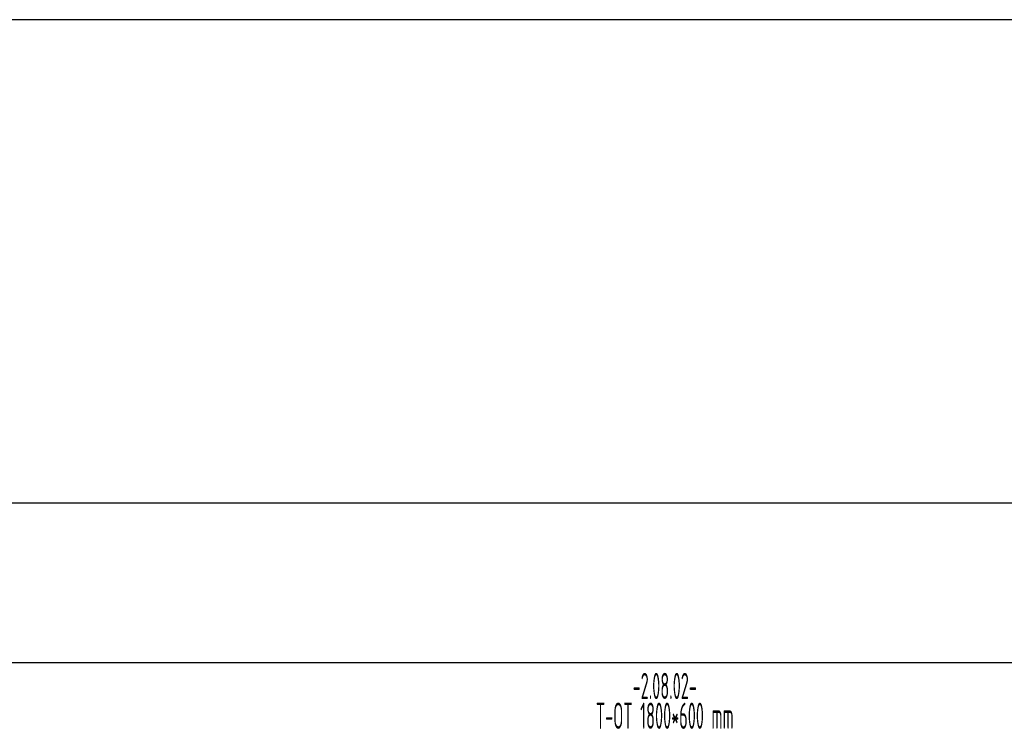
# Model space of a CAD drawing. Header units: millimetres. Extents: x 60394 to 199354, y 20895 to 166073.
# Tile 178 of 256: x 117879 to 122561, y 25877 to 29255. Entities that reach past the tile are written whole.
import ezdxf
from ezdxf.enums import TextEntityAlignment as Align

# ---------------------------------------------------------------- set-up
doc = ezdxf.new("R2010")
doc.units = ezdxf.units.MM
doc.layers.add('JS_VYT_POPIS - OBECNĚ', color=7, linetype='Continuous', lineweight=5)
doc.styles.add('VZT_POPIS', font='isocp.shx', dxfattribs={"width": 0.6, "height": 125})

msp = doc.modelspace()

# ---------------------------------------------------------------- linework, layer by layer
for p, q in [((64740.6, 29255.4), (199354.4, 29255.4)), ((64740.6, 26955.4), (199354.4, 26955.4)), ((64740.6, 26195.4), (199354.4, 26195.4))]:
    msp.add_line(p, q)

# ---------------------------------------------------------------- texts
at = {"layer": 'JS_VYT_POPIS - OBECNĚ', "style": 'VZT_POPIS', "width": 0.5}
for s, p in [('-2.08.02-', (120946.3, 26083.9)), ('T-OT 1800*600 mm', (120946.3, 25942.2))]:
    msp.add_text(s, height=125, dxfattribs=at).set_placement(p, align=Align.MIDDLE_CENTER)

doc.saveas('drawing.dxf')
